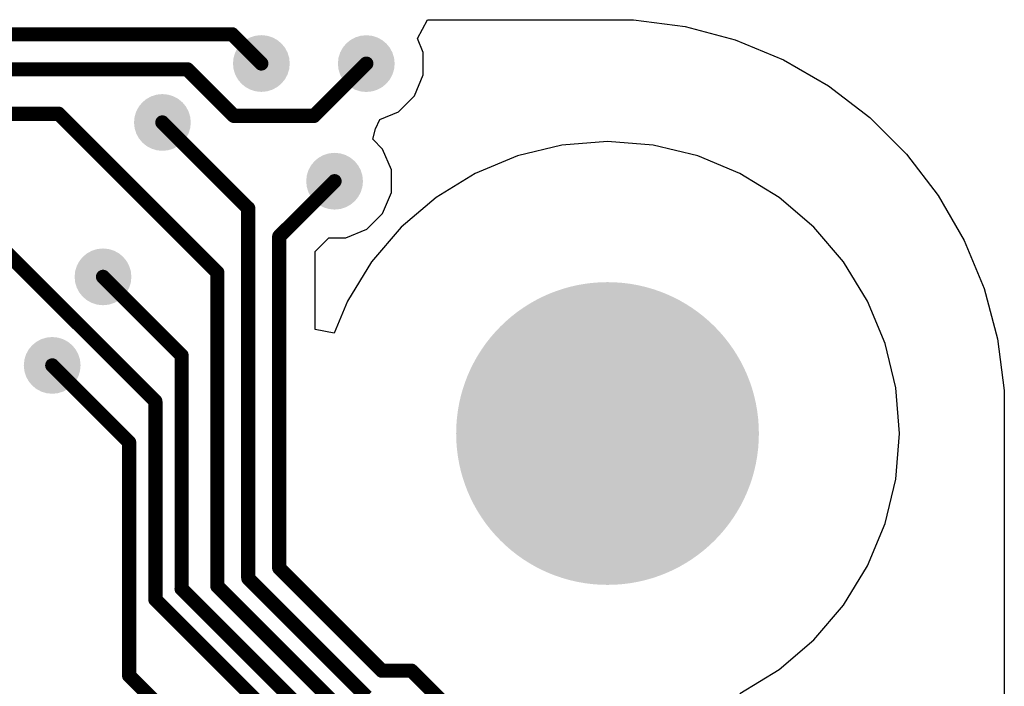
# Model space of a CAD drawing. Header units: inches. Extents: x 0.3 to 40.7, y 0.3 to 25.1.
# Tile 7 of 7: x 30.3 to 40.7, y 18 to 25.1. Entities that reach past the tile are written whole.
import ezdxf

# ---------------------------------------------------------------- set-up
doc = ezdxf.new("R2010")
doc.units = ezdxf.units.IN
for name, color, linetype in [('BOTTOM', 5, 'Continuous'), ('Pad Holes', 156, 'Continuous'), ('Via Holes', 16, 'Continuous')]:
    doc.layers.add(name, color=color, linetype=linetype)

msp = doc.modelspace()

# ---------------------------------------------------------------- hatches: boundary and pattern name
at = {"layer": 'BOTTOM'}
h = msp.add_hatch(color=5, dxfattribs=at)
edge = h.paths.add_edge_path()
edge.add_arc((32.841, 24.591), 0.3, 0, 360)
h = msp.add_hatch(color=5, dxfattribs=at)
edge = h.paths.add_edge_path()
edge.add_arc((33.95, 24.59), 0.3, 0, 360)
h = msp.add_hatch(color=5, dxfattribs=at)
edge = h.paths.add_edge_path()
edge.add_arc((31.795, 23.968), 0.3, 0, 360)
h = msp.add_hatch(color=5, dxfattribs=at)
edge = h.paths.add_edge_path()
edge.add_arc((33.615, 23.347), 0.3, 0, 360)
h = msp.add_hatch(color=5, dxfattribs=at)
edge = h.paths.add_edge_path()
edge.add_arc((31.167, 22.336), 0.3, 0, 360)
h = msp.add_hatch(color=5, dxfattribs=at)
edge = h.paths.add_edge_path()
edge.add_arc((36.5, 20.68), 1.5, 0, 360)
h = msp.add_hatch(color=5, dxfattribs=at)
edge = h.paths.add_edge_path()
edge.add_arc((30.63, 21.4), 0.3, 0, 360)
at = {"layer": 'Pad Holes'}
h = msp.add_hatch(color=7, dxfattribs=at)
edge = h.paths.add_edge_path()
edge.add_arc((36.5, 20.68), 1.6, 0, 360)
at = {"layer": 'Via Holes'}
h = msp.add_hatch(color=7, dxfattribs=at)
edge = h.paths.add_edge_path()
edge.add_arc((32.841, 24.591), 0.15, 0, 360)
h = msp.add_hatch(color=7, dxfattribs=at)
edge = h.paths.add_edge_path()
edge.add_arc((33.95, 24.59), 0.15, 0, 360)
h = msp.add_hatch(color=7, dxfattribs=at)
edge = h.paths.add_edge_path()
edge.add_arc((31.795, 23.968), 0.15, 0, 360)
h = msp.add_hatch(color=7, dxfattribs=at)
edge = h.paths.add_edge_path()
edge.add_arc((33.615, 23.347), 0.15, 0, 360)
h = msp.add_hatch(color=7, dxfattribs=at)
edge = h.paths.add_edge_path()
edge.add_arc((31.167, 22.336), 0.15, 0, 360)
h = msp.add_hatch(color=7, dxfattribs=at)
edge = h.paths.add_edge_path()
edge.add_arc((30.63, 21.4), 0.15, 0, 360)

# ---------------------------------------------------------------- linework, layer by layer
at = {"layer": 'BOTTOM'}
for p, q in [((34.49, 24.854), (34.596, 25.054)), ((34.596, 25.054), (36.5, 25.054)), ((36.5, 25.054), (36.775, 25.054)), ((36.775, 25.054), (37.32, 24.982)), ((37.32, 24.982), (37.851, 24.84)), ((34.55, 24.709), (34.49, 24.854)), ((37.851, 24.84), (38.359, 24.63)), ((34.55, 24.471), (34.55, 24.709)), ((38.359, 24.63), (38.835, 24.355)), ((34.459, 24.25), (34.55, 24.471)), ((38.835, 24.355), (39.271, 24.02)), ((34.29, 24.081), (34.459, 24.25)), ((34.092, 23.999), (34.29, 24.081)), ((34.047, 23.9), (34.092, 23.999)), ((39.271, 24.02), (39.66, 23.631)), ((34.021, 23.79), (34.047, 23.9)), ((34.123, 23.687), (34.021, 23.79)), ((36.5, 23.765), (36.018, 23.727)), ((36.983, 23.727), (36.5, 23.765)), ((34.215, 23.467), (34.123, 23.687)), ((36.018, 23.727), (35.547, 23.614)), ((37.453, 23.614), (36.983, 23.727)), ((39.66, 23.631), (39.995, 23.195)), ((35.547, 23.614), (35.1, 23.428)), ((37.9, 23.428), (37.453, 23.614)), ((34.215, 23.228), (34.215, 23.467)), ((35.1, 23.428), (34.687, 23.175)), ((38.313, 23.175), (37.9, 23.428)), ((34.123, 23.007), (34.215, 23.228)), ((34.687, 23.175), (34.319, 22.861)), ((38.681, 22.861), (38.313, 23.175)), ((39.995, 23.195), (40.27, 22.719)), ((33.955, 22.839), (34.123, 23.007)), ((33.734, 22.747), (33.955, 22.839)), ((34.319, 22.861), (34.005, 22.493)), ((38.995, 22.493), (38.681, 22.861)), ((33.411, 22.603), (33.555, 22.747)), ((33.555, 22.747), (33.734, 22.747)), ((40.27, 22.719), (40.48, 22.211)), ((33.411, 21.781), (33.411, 22.603)), ((34.005, 22.493), (33.752, 22.08)), ((39.248, 22.08), (38.995, 22.493)), ((40.48, 22.211), (40.622, 21.68)), ((33.752, 22.08), (33.611, 21.742)), ((39.434, 21.633), (39.248, 22.08)), ((33.611, 21.742), (33.411, 21.781)), ((40.622, 21.68), (40.694, 21.135)), ((39.547, 21.163), (39.434, 21.633)), ((39.585, 20.68), (39.547, 21.163)), ((40.694, 21.135), (40.694, 20.86)), ((40.694, 20.86), (40.694, 4.5)), ((39.547, 20.197), (39.585, 20.68)), ((39.434, 19.727), (39.547, 20.197)), ((39.248, 19.28), (39.434, 19.727)), ((38.995, 18.867), (39.248, 19.28)), ((38.681, 18.499), (38.995, 18.867)), ((38.313, 18.185), (38.681, 18.499)), ((37.9, 17.932), (38.313, 18.185))]:
    msp.add_line(p, q, dxfattribs=at)
at = {"layer": 'BOTTOM', "const_width": 0.15}
for points in [[(27.816, 24.9), (32.531, 24.9)], [(32.531, 24.9), (32.841, 24.591)], [(27.998, 24.53), (32.058, 24.53)], [(32.058, 24.53), (32.551, 24.037)], [(33.397, 24.037), (33.95, 24.59)], [(28.48, 24.06), (30.698, 24.06)], [(30.698, 24.06), (32.375, 22.383)], [(31.795, 23.968), (32.702, 23.061)], [(32.551, 24.037), (33.397, 24.037)], [(29.33, 23.41), (31.721, 21.02)], [(33.029, 22.762), (33.615, 23.347)], [(32.702, 19.149), (32.702, 23.061)], [(33.029, 19.258), (33.029, 22.762)], [(31.167, 22.336), (31.998, 21.506)], [(32.375, 19.066), (32.375, 22.383)], [(31.998, 19.038), (31.998, 21.506)], [(30.63, 21.4), (31.444, 20.587)], [(31.721, 18.924), (31.721, 21.02)], [(31.444, 18.119), (31.444, 20.587)], [(33.029, 19.258), (33.816, 18.471)], [(32.702, 19.149), (33.955, 17.896)], [(31.998, 19.038), (33.516, 17.52)], [(32.375, 19.066), (34.047, 17.394)], [(31.721, 18.924), (32.985, 17.659)], [(33.816, 18.471), (34.114, 18.173)], [(34.114, 18.173), (34.427, 18.173)], [(34.427, 18.173), (35.027, 17.573)], [(31.444, 18.119), (33.015, 16.548)]]:
    msp.add_lwpolyline(points, dxfattribs=at)
at = {"layer": 'BOTTOM', "const_width": 0.075}
for points in [[(32.494, 24.9, 1), (32.569, 24.9, 1)], [(32.494, 24.9, 1), (32.569, 24.9, 1)], [(32.021, 24.53, 1), (32.096, 24.53, 1)], [(32.021, 24.53, 1), (32.096, 24.53, 1)], [(32.803, 24.591, 1), (32.878, 24.591, 1)], [(33.913, 24.59, 1), (33.988, 24.59, 1)], [(30.661, 24.06, 1), (30.736, 24.06, 1)], [(30.661, 24.06, 1), (30.736, 24.06, 1)], [(31.757, 23.968, 1), (31.832, 23.968, 1)], [(32.513, 24.037, 1), (32.588, 24.037, 1)], [(32.513, 24.037, 1), (32.588, 24.037, 1)], [(33.36, 24.037, 1), (33.435, 24.037, 1)], [(33.36, 24.037, 1), (33.435, 24.037, 1)], [(33.577, 23.347, 1), (33.652, 23.347, 1)], [(32.665, 23.061, 1), (32.74, 23.061, 1)], [(32.665, 23.061, 1), (32.74, 23.061, 1)], [(32.992, 22.762, 1), (33.067, 22.762, 1)], [(32.992, 22.762, 1), (33.067, 22.762, 1)], [(31.13, 22.336, 1), (31.205, 22.336, 1)], [(32.338, 22.383, 1), (32.413, 22.383, 1)], [(32.338, 22.383, 1), (32.413, 22.383, 1)], [(31.96, 21.506, 1), (32.035, 21.506, 1)], [(31.96, 21.506, 1), (32.035, 21.506, 1)], [(30.593, 21.4, 1), (30.668, 21.4, 1)], [(31.683, 21.02, 1), (31.758, 21.02, 1)], [(31.683, 21.02, 1), (31.758, 21.02, 1)], [(31.406, 20.587, 1), (31.481, 20.587, 1)], [(31.406, 20.587, 1), (31.481, 20.587, 1)], [(32.992, 19.258, 1), (33.067, 19.258, 1)], [(32.992, 19.258, 1), (33.067, 19.258, 1)], [(32.665, 19.149, 1), (32.74, 19.149, 1)], [(32.665, 19.149, 1), (32.74, 19.149, 1)], [(31.96, 19.038, 1), (32.035, 19.038, 1)], [(31.96, 19.038, 1), (32.035, 19.038, 1)], [(32.338, 19.066, 1), (32.413, 19.066, 1)], [(32.338, 19.066, 1), (32.413, 19.066, 1)], [(31.683, 18.924, 1), (31.758, 18.924, 1)], [(31.683, 18.924, 1), (31.758, 18.924, 1)], [(33.778, 18.471, 1), (33.853, 18.471, 1)], [(33.778, 18.471, 1), (33.853, 18.471, 1)], [(34.076, 18.173, 1), (34.151, 18.173, 1)], [(34.076, 18.173, 1), (34.151, 18.173, 1)], [(34.389, 18.173, 1), (34.464, 18.173, 1)], [(34.389, 18.173, 1), (34.464, 18.173, 1)], [(31.406, 18.119, 1), (31.481, 18.119, 1)], [(31.406, 18.119, 1), (31.481, 18.119, 1)]]:
    msp.add_lwpolyline(points, format="xyb", close=True, dxfattribs=at)

doc.saveas('drawing.dxf')
